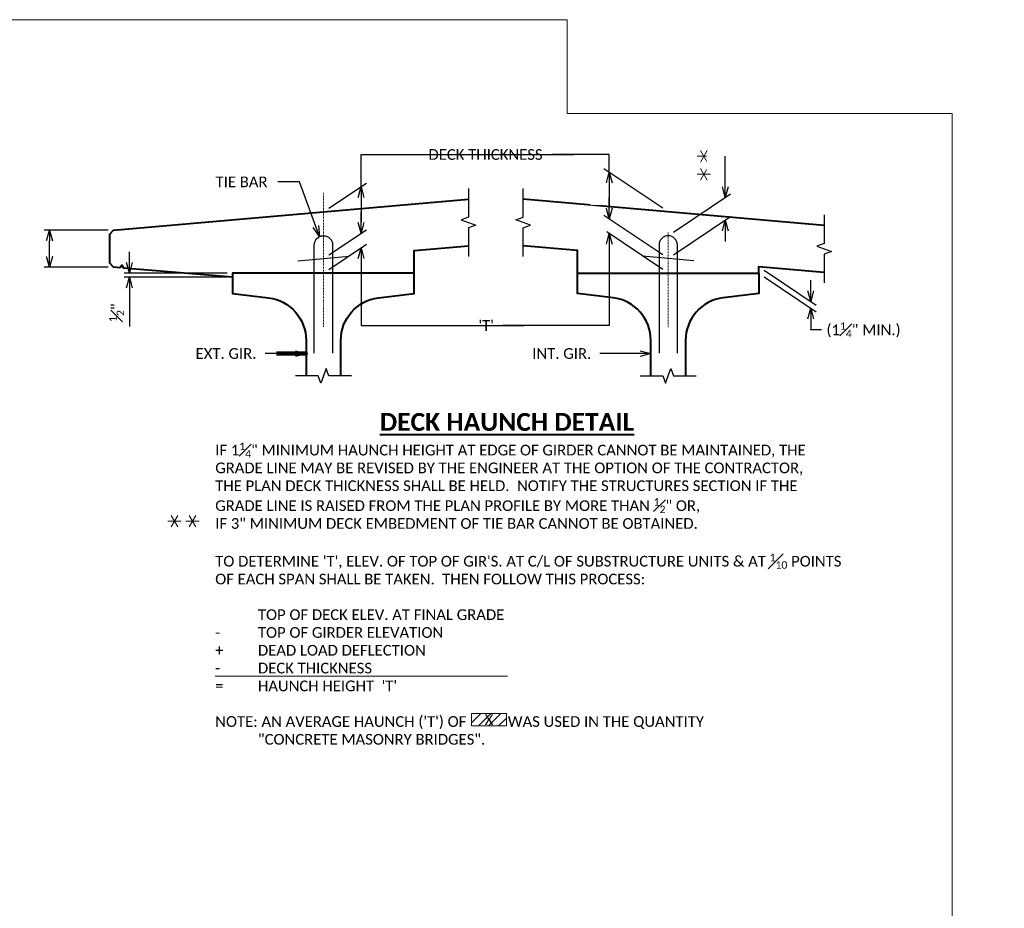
# Model space of a CAD drawing. Extents: x -388 to 987, y 70 to 322.
# Tile 16 of 16: x 516 to 654, y 197 to 322. Entities that reach past the tile are written whole.
import ezdxf
from ezdxf import colors
from ezdxf.entities.mleader import LeaderData, LeaderLine
from ezdxf.enums import TextEntityAlignment as Align
from ezdxf.math import Vec2, Vec3

# ---------------------------------------------------------------- set-up
doc = ezdxf.new("R2010")
doc.units = 0
doc.header["$MEASUREMENT"] = 0
doc.linetypes.add('Wisdot4', pattern=[0.28125, 0.125, -0.0625, 0.03125, -0.0625])
for name, color, linetype, lineweight in [('B_ANNO', 7, 'Continuous', 18), ('B_ANNO_DIM', 7, 'Continuous', 18), ('B_ANNO_SYMB', 7, 'Continuous', 18), ('B_ANNO_TEXT', 7, 'Continuous', 18), ('B_ANNO_TEXT_TITLE', 7, 'Continuous', 40), ('B_CNTR', 1, 'Wisdot4', 18), ('B_CONC_DECK', 1, 'Continuous', 40), ('B_CONC_GIRD', 50, 'Continuous', 40), ('B_DETAIL_GHOST', 253, 'Continuous', 25), ('B_REBAR', 5, 'Continuous', 25)]:
    doc.layers.add(name, color=color, linetype=linetype, lineweight=lineweight)
doc.layers.add('B_ANNO_DESIGN_NOTES', color=1, linetype='Continuous', lineweight=18, true_color=0xff0000)
doc.layers.add('B_ANNO_NOPLOT', color=47, linetype='Continuous', lineweight=18, plot=False)
doc.styles.add('Annotative', font='calibri.ttf', dxfattribs={"height": 0.0625})
doc.styles.get("Standard").update_dxf_attribs({"font": 'calibri.ttf'})
doc.styles.add('Title', font='calibrib.ttf', dxfattribs={"height": 0.125})
doc.dimstyles.new('Annotative', dxfattribs={"dimscale": 0, "dimtxt": 0.0625, "dimasz": 0.0625, "dimexe": 0.03125, "dimexo": 0.03125, "dimgap": 0.03125, "dimtad": 1, "dimdec": 3, "dimzin": 3, "dimdsep": 46, "dimlunit": 4, "dimtxsty": 'Standard', "dimblk": 'OPEN30', "dimcen": 0.03125, "dimaunit": 1, "dimadec": 0, "dimazin": 3, "dimtfac": 0.75, "dimtdec": 3, "dimtofl": 0, "dimtmove": 0, "dimatfit": 3, "dimldrblk": 'OPEN30', "dimfxl": 1, "dimtfill": 1, "dimfrac": 1, "dimtolj": 1, "dimtzin": 0, "dimarcsym": 0})

# ---------------------------------------------------------------- blocks, each defined once
blk = doc.blocks.new('_Open30')
at = {"color": 0, "linetype": 'ByBlock', "lineweight": -2}
for p, q in [((-1, 0.268), (0, 0)), ((0, 0), (-1, -0.268)), ((0, 0), (-1, 0))]:
    blk.add_line(p, q, dxfattribs=at)
blk = doc.blocks.new('*D105')
at = {"layer": 'B_ANNO_DIM', "color": 0, "lineweight": -2, "transparency": 16777216}
for p, q in [((351.62, 216.85), (358.89, 211.92)), ((351.62, 215.91), (358.89, 210.98)), ((358.14, 213.93), (358.14, 215.43)), ((358.14, 209.99), (358.14, 208.49)), ((358.14, 208.45), (358.14, 208.49)), ((359.64, 208.45), (358.14, 208.45))]:
    blk.add_line(p, q, dxfattribs=at)
at = {"layer": 'Defpoints', "color": 0, "transparency": 16777216}
for p in [(350.87, 217.36), (350.87, 216.42), (358.14, 212.43)]:
    blk.add_point(p, dxfattribs=at)
at = {"layer": 'B_ANNO_DIM', "color": 0, "lineweight": -2, "transparency": 16777216, "xscale": 1.5, "yscale": 1.5, "zscale": 1.5}
for p, rotation in [((358.14, 212.43), 270), ((358.14, 211.49), 90)]:
    blk.add_blockref('_Open30', p, dxfattribs=dict(at, rotation=rotation))
at = {"layer": 'B_ANNO_DIM', "color": 0, "transparency": 16777216, "insert": (365.55, 208.45), "char_height": 1.5, "attachment_point": 5, "bg_fill": 3, "box_fill_scale": 1.25, "bg_fill_color": 256, "bg_fill_true_color": 13158600, "bg_fill_transparency": 0}
blk.add_mtext('\\A1;(1{\\H0.7x;\\S1#4;}" MIN.)', dxfattribs=at)
blk = doc.blocks.new('*D48')
at = {"layer": 'B_ANNO_DIM', "color": 0, "lineweight": -2, "transparency": 16777216}
for p, q in [((259.48, 222.45), (250.5, 222.45)), ((251.25, 218.75), (251.25, 220.95)), ((259.48, 217.25), (250.5, 217.25))]:
    blk.add_line(p, q, dxfattribs=at)
at = {"layer": 'Defpoints', "color": 0, "transparency": 16777216}
for p in [(251.25, 222.45), (260.23, 222.45), (260.23, 217.25)]:
    blk.add_point(p, dxfattribs=at)
at = {"layer": 'B_ANNO_DIM', "color": 0, "lineweight": -2, "transparency": 16777216, "xscale": 1.5, "yscale": 1.5, "zscale": 1.5}
for p, rotation in [((251.25, 222.45), 90), ((251.25, 217.25), 270)]:
    blk.add_blockref('_Open30', p, dxfattribs=dict(at, rotation=rotation))
at = {"layer": 'B_ANNO_DIM', "color": 0, "transparency": 16777216, "insert": (249.75, 219.85), "char_height": 1.5, "attachment_point": 5, "rotation": 90, "bg_fill": 3, "box_fill_scale": 1.25, "bg_fill_color": 256, "bg_fill_true_color": 13158600, "bg_fill_transparency": 0}
blk.add_mtext('\\A1;{\\C1; }', dxfattribs=at)
blk = doc.blocks.new('*D60')
at = {"layer": 'B_ANNO_DIM', "color": 0, "lineweight": -2, "transparency": 16777216}
for p, q in [((262.48, 217.92), (262.48, 219.42)), ((276.22, 216.42), (261.73, 216.42)), ((276.22, 215.84), (261.73, 215.84)), ((262.48, 214.34), (262.48, 208.91))]:
    blk.add_line(p, q, dxfattribs=at)
at = {"layer": 'Defpoints', "color": 0, "transparency": 16777216}
for p in [(262.48, 215.84), (276.97, 216.42), (276.97, 215.84)]:
    blk.add_point(p, dxfattribs=at)
at = {"layer": 'B_ANNO_DIM', "color": 0, "lineweight": -2, "transparency": 16777216, "xscale": 1.5, "yscale": 1.5, "zscale": 1.5}
for p, rotation in [((262.48, 216.42), 270), ((262.48, 215.84), 90)]:
    blk.add_blockref('_Open30', p, dxfattribs=dict(at, rotation=rotation))
at = {"layer": 'B_ANNO_DIM', "color": 0, "transparency": 16777216, "insert": (260.68, 210.87), "char_height": 1.5, "attachment_point": 5, "rotation": 90, "bg_fill": 3, "box_fill_scale": 1.25, "bg_fill_color": 256, "bg_fill_true_color": 13158600, "bg_fill_transparency": 0}
blk.add_mtext('\\A1;{\\H0.7x;\\S1#2;}"', dxfattribs=at)
blk = doc.blocks.new('*D49')
at = {"layer": 'B_ANNO_DIM', "color": 0, "lineweight": -2, "transparency": 16777216}
for p, q in [((295, 223.51), (295, 225.01)), ((290.47, 218.98), (295.75, 222.52)), ((290.47, 216.93), (295.75, 220.47)), ((295, 218.46), (295, 216.96))]:
    blk.add_line(p, q, dxfattribs=at)
at = {"layer": 'Defpoints', "color": 0, "transparency": 16777216}
for p in [(295, 222.01), (289.72, 218.47), (289.72, 216.42)]:
    blk.add_point(p, dxfattribs=at)
at = {"layer": 'B_ANNO_DIM', "color": 0, "lineweight": -2, "transparency": 16777216, "xscale": 1.5, "yscale": 1.5, "zscale": 1.5}
for p, rotation in [((295, 222.01), 270), ((295, 219.96), 90)]:
    blk.add_blockref('_Open30', p, dxfattribs=dict(at, rotation=rotation))
at = {"layer": 'B_ANNO_DIM', "color": 0, "transparency": 16777216, "insert": (293.5, 220.99), "char_height": 1.5, "attachment_point": 5, "rotation": 90, "bg_fill": 3, "box_fill_scale": 1.25, "bg_fill_color": 256, "bg_fill_true_color": 13158600, "bg_fill_transparency": 0}
blk.add_mtext('\\A1;{\\C1; }', dxfattribs=at)
blk = doc.blocks.new('*D61')
at = {"layer": 'B_ANNO_DIM', "color": 0, "lineweight": -2, "transparency": 16777216}
for p, q in [((290.47, 225.53), (295.75, 229.07)), ((295, 227.06), (295, 223.51)), ((290.47, 218.98), (295.75, 222.52))]:
    blk.add_line(p, q, dxfattribs=at)
at = {"layer": 'Defpoints', "color": 0, "transparency": 16777216}
for p in [(289.72, 225.02), (295, 222.01), (289.72, 218.47)]:
    blk.add_point(p, dxfattribs=at)
at = {"layer": 'B_ANNO_DIM', "color": 0, "lineweight": -2, "transparency": 16777216, "xscale": 1.5, "yscale": 1.5, "zscale": 1.5}
for p, rotation in [((295, 228.56), 90), ((295, 222.01), 270)]:
    blk.add_blockref('_Open30', p, dxfattribs=dict(at, rotation=rotation))
at = {"layer": 'B_ANNO_DIM', "color": 0, "transparency": 16777216, "insert": (293.5, 227.11), "char_height": 1.5, "attachment_point": 5, "rotation": 90}
blk.add_mtext('\\A1;{\\C1; }', dxfattribs=at)
blk = doc.blocks.new('*D50')
at = {"layer": 'B_ANNO_DIM', "color": 0, "lineweight": -2, "transparency": 16777216}
for p, q in [((337.37, 225.53), (329.09, 231.08)), ((329.84, 229.08), (329.84, 225.52)), ((337.37, 218.98), (329.09, 224.53))]:
    blk.add_line(p, q, dxfattribs=at)
at = {"layer": 'Defpoints', "color": 0, "transparency": 16777216}
for p in [(329.84, 224.02), (338.12, 225.02), (338.12, 218.47)]:
    blk.add_point(p, dxfattribs=at)
at = {"layer": 'B_ANNO_DIM', "color": 0, "lineweight": -2, "transparency": 16777216, "xscale": 1.5, "yscale": 1.5, "zscale": 1.5}
for p, rotation in [((329.84, 230.58), 90), ((329.84, 224.02), 270)]:
    blk.add_blockref('_Open30', p, dxfattribs=dict(at, rotation=rotation))
at = {"layer": 'B_ANNO_DIM', "color": 0, "transparency": 16777216, "insert": (328.34, 227.11), "char_height": 1.5, "attachment_point": 5, "rotation": 90, "bg_fill": 3, "box_fill_scale": 1.25, "bg_fill_color": 256, "bg_fill_true_color": 13158600, "bg_fill_transparency": 0}
blk.add_mtext('\\A1;{\\C1; }', dxfattribs=at)
blk = doc.blocks.new('*D51')
at = {"layer": 'B_ANNO_DIM', "color": 0, "lineweight": -2, "transparency": 16777216}
for p, q in [((329.84, 225.52), (329.84, 227.02)), ((337.37, 218.98), (329.09, 224.53)), ((337.37, 216.93), (329.09, 222.48)), ((329.84, 220.47), (329.84, 218.97))]:
    blk.add_line(p, q, dxfattribs=at)
at = {"layer": 'Defpoints', "color": 0, "transparency": 16777216}
for p in [(329.84, 224.02), (338.12, 218.47), (338.12, 216.42)]:
    blk.add_point(p, dxfattribs=at)
at = {"layer": 'B_ANNO_DIM', "color": 0, "lineweight": -2, "transparency": 16777216, "xscale": 1.5, "yscale": 1.5, "zscale": 1.5}
for p, rotation in [((329.84, 224.02), 270), ((329.84, 221.97), 90)]:
    blk.add_blockref('_Open30', p, dxfattribs=dict(at, rotation=rotation))
at = {"layer": 'B_ANNO_DIM', "color": 0, "transparency": 16777216, "insert": (328.34, 223), "char_height": 1.5, "attachment_point": 5, "rotation": 90, "bg_fill": 3, "box_fill_scale": 1.25, "bg_fill_color": 256, "bg_fill_true_color": 13158600, "bg_fill_transparency": 0}
blk.add_mtext('\\A1;{\\C1; }', dxfattribs=at)
blk = doc.blocks.new('SYMBOLS')
at = {"layer": 'B_ANNO_SYMB', "color": 0, "lineweight": -2}
for p, q in [((-1.731, -0.79), (-1.262, 0.022)), ((-1.262, -0.79), (-1.731, 0.022)), ((-1.965, -0.384), (-1.028, -0.384))]:
    blk.add_line(p, q, dxfattribs=at)
blk = doc.blocks.new('*D59')
at = {"layer": 'B_ANNO_DIM', "color": 0, "lineweight": -2, "transparency": 16777216}
for p, q in [((346.14, 228.56), (346.14, 232.84)), ((338.87, 222.18), (346.89, 227.56)), ((338.87, 218.98), (346.89, 224.35)), ((346.14, 222.35), (346.14, 220.85))]:
    blk.add_line(p, q, dxfattribs=at)
at = {"layer": 'Defpoints', "color": 0, "transparency": 16777216}
for p in [(346.14, 223.85), (338.12, 221.68), (338.12, 218.47)]:
    blk.add_point(p, dxfattribs=at)
at = {"layer": 'B_ANNO_DIM', "color": 0, "lineweight": -2, "transparency": 16777216, "xscale": 1.5, "yscale": 1.5, "zscale": 1.5}
for p, rotation in [((346.14, 227.06), 270), ((346.14, 223.85), 90)]:
    blk.add_blockref('_Open30', p, dxfattribs=dict(at, rotation=rotation))
at = {"layer": 'B_ANNO_DIM', "color": 0, "transparency": 16777216, "insert": (344.64, 231.82), "char_height": 1.5, "attachment_point": 5, "rotation": 90, "bg_fill": 3, "box_fill_scale": 1.25, "bg_fill_color": 256, "bg_fill_true_color": 13158600, "bg_fill_transparency": 0}
blk.add_mtext('\\A1;{\\C1; }', dxfattribs=at)
blk = doc.blocks.new('_None')
blk = doc.blocks.new('INS_G45W_BASE2')
at = {"layer": 'B_ANNO_DESIGN_NOTES'}
h = blk.add_hatch(dxfattribs=at)
h.set_pattern_fill('ANSI31', color=256, scale=8)
h.set_pattern_definition([(45, (312.9622, 153.6437), (-0.7071, 0.7071), [])])
h.paths.add_polyline_path([(310.5192, 154.5931), (315.4052, 154.5931), (315.4052, 152.8631), (310.5192, 152.8631)])
at = {"linetype": 'Continuous', "elevation": 0.8422, "flags": 128}
for points in [[(310.0946, 228.3022), (310.0946, 224.2764), (309.0643, 223.9014), (311.1249, 223.1514), (310.0946, 222.7764), (310.0946, 218.7507)], [(317.7479, 218.7507), (317.7479, 222.7764), (318.7782, 223.1514), (316.7176, 223.9014), (317.7479, 224.2764), (317.7479, 228.3022)], [(293.6585, 202.0212), (290.471, 202.0212), (290.096, 203.0515), (289.346, 200.9909), (288.971, 202.0212), (285.7835, 202.0212)], [(334.185, 202.0212), (337.3725, 202.0212), (337.7475, 200.9909), (338.4975, 203.0515), (338.8725, 202.0212), (342.06, 202.0212)]]:
    blk.add_lwpolyline(points, dxfattribs=at)
at = {"layer": 'B_ANNO', "transparency": 33554687}
blk.add_line((274.5198, 159.8189, 0.8422), (315.5621, 159.8189, 0.8422), dxfattribs=at)
at = {"layer": 'B_ANNO_DESIGN_NOTES', "elevation": 1.6845}
blk.add_lwpolyline([(310.5192, 154.5931), (315.4052, 154.5931), (315.4052, 152.8631), (310.5192, 152.8631)], close=True, dxfattribs=at)
at = {"layer": 'B_CNTR'}
for p, q in [((289.7205, 227.7061, 0.8422), (289.7205, 208.785, 0.8422)), ((338.122, 222.124, 0.8422), (338.122, 208.785, 0.8422))]:
    blk.add_line(p, q, dxfattribs=at)
at = {"layer": 'B_CONC_DECK'}
blk.add_line((360.0034, 223.114, 0.8422), (317.7479, 226.8022, 0.8422), dxfattribs=at)
at = {"layer": 'B_CONC_DECK', "elevation": 0.8422}
for points in [[(302.4704, 216.422), (302.4704, 219.5852), (310.0946, 220.2507)], [(325.3721, 216.422), (325.3721, 219.5852), (317.7479, 220.2507)]]:
    blk.add_lwpolyline(points, dxfattribs=at)
at = {"layer": 'B_DETAIL_GHOST'}
for p, q in [((286.1205, 218.1581, 0.8422), (293.3205, 218.7865, 0.8422)), ((341.722, 218.1581, 0.8422), (334.522, 218.7865, 0.8422))]:
    blk.add_line(p, q, dxfattribs=at)
at = {"layer": 'B_ANNO_SYMB', "xscale": 2, "yscale": 2, "zscale": 2}
for p in [(346.1398, 233.5902, 0.8422), (346.1398, 231.0731, 0.8422), (271.7966, 182.3687), (274.3214, 182.3687)]:
    blk.add_blockref('SYMBOLS', p, dxfattribs=at)
at = {"layer": 'B_ANNO_TEXT', "insert": (274.5198, 192.6264, 0.8422), "char_height": 1.5, "width": 88.209653, "attachment_point": 1, "style": 'Annotative'}
blk.add_mtext('\\A1;IF 1{\\H0.7x;\\S1#4;}" MINIMUM HAUNCH HEIGHT AT EDGE OF GIRDER CANNOT BE MAINTAINED, THE\\PGRADE LINE MAY BE REVISED BY THE ENGINEER AT THE OPTION OF THE CONTRACTOR, \\PTHE PLAN DECK THICKNESS SHALL BE HELD.  NOTIFY THE STRUCTURES SECTION IF THE GRADE LINE IS RAISED FROM THE PLAN PROFILE BY MORE THAN {\\H0.7x;\\S1#2;}" OR,\\PIF 3" MINIMUM DECK EMBEDMENT OF TIE BAR CANNOT BE OBTAINED.\\P\\PTO DETERMINE \'T\', ELEV. OF TOP OF GIR\'S. AT C/L OF SUBSTRUCTURE UNITS & AT {\\H0.7x;\\S1#10;} POINTS OF EACH SPAN SHALL BE TAKEN.  THEN FOLLOW THIS PROCESS:\\P\\P^ITOP OF DECK ELEV. AT FINAL GRADE\\P-^ITOP OF GIRDER ELEVATION\\P+^IDEAD LOAD DEFLECTION\\P-^IDECK THICKNESS{\\L            }\\P=^IHAUNCH HEIGHT  \'T\'{\\O\\P}\\PNOTE: AN AVERAGE HAUNCH (\'T\') OF           WAS USED IN THE QUANTITY\\P^I"CONCRETE MASONRY BRIDGES". {\\L                                                                     }', dxfattribs=at)
at = {"layer": 'B_ANNO_TEXT', "style": 'Annotative'}
blk.add_attdef('HAU', text='', height=1.5, dxfattribs=at).set_placement((312.9622, 153.7281, 1.6845), align=Align.MIDDLE_CENTER)
at = {"layer": 'B_ANNO_TEXT_TITLE', "insert": (315.4974, 194.2531, 0.8422), "char_height": 2.500126, "attachment_point": 8, "line_spacing_factor": 0.8, "style": 'Title'}
blk.add_mtext('{\\LDECK HAUNCH DETAIL}', dxfattribs=at)
at = {"layer": 'B_ANNO_DIM'}
dim = blk.add_linear_dim(base=(251.2454, 222.4496, 0.8422), p1=(260.2264, 217.2539, 0.8422), p2=(260.2264, 222.4496, 0.8422), angle=270, text='{\\C1; }', dimstyle='Annotative', dxfattribs=at)
dim.commit()
dim.dimension.update_dxf_attribs({"geometry": '*D48', "text_midpoint": (249.7454, 219.8517, 0.8422)})
dim = blk.add_linear_dim(base=(358.1423, 212.4294, 0.8422), p1=(350.8718, 216.422, 0.8422), p2=(350.8718, 217.3595, 0.8422), angle=90, text='(1{\\H0.7x;\\S1#4;}" MIN.)', dimstyle='Annotative', dxfattribs=at)
dim.commit()
dim.dimension.update_dxf_attribs({"geometry": '*D105', "text_midpoint": (360.234, 208.4451, 0.8422), "dimtype": 128, "text_rotation": 180})
blk.add_leader([(287.2835, 205.1281, 0.8422), (283.1288, 205.1281, 0.8422)], dimstyle='Annotative', override={"dimscale": 0, "dimtxt": 0.0625, "dimasz": 0.0625, "dimgap": 0.75, "dimtad": 1, "dimtxsty": 'Annotative', "dimclrd": 0, "dimldrblk": 'Open30', "dimlwd": 65534}, dxfattribs=at)
ml = blk.add_multileader_mtext('Standard', dxfattribs=at)
ml.set_content('EXT. GIR.', color=256)
ml.set_leader_properties()
ml.set_arrow_properties(name='OPEN30')
ml.build(insert=Vec2(0, 0))
ml.multileader.update_dxf_attribs({"dogleg_length": 0.125, "arrow_head_size": 1.5, "scale": 24})
ctx = ml.context
ctx.base_point, ctx.scale, ctx.char_height, ctx.arrow_head_size, ctx.landing_gap_size, ctx.plane_origin = Vec3(270.2678, 205.1281, 0.8422), 24, 1.5, 1.5, 1.5, Vec3(287.2835, 205.1281, 0.8422)
notes = []
notes.append((ctx, [(0, (1, 1, 0), (283.1288, 205.1281, 0.8422), (-1, 0), 1.6052, [(0, [(287.2835, 205.1281, 0.8422)], 0, [])])]))
ctx.mtext.insert, ctx.mtext.flow_direction = Vec3(271.7678, 205.8885, 0.8422), 5
ml = blk.add_multileader_mtext('Standard', dxfattribs=at)
ml.set_content('INT. GIR.', color=256)
ml.set_leader_properties()
ml.set_arrow_properties(name='OPEN30')
ml.build(insert=Vec2(0, 0))
ml.multileader.update_dxf_attribs({"dogleg_length": 0.125, "arrow_head_size": 1.5, "scale": 24})
ctx = ml.context
ctx.base_point, ctx.scale, ctx.char_height, ctx.arrow_head_size, ctx.landing_gap_size, ctx.plane_origin = Vec3(317.5341, 205.1281, 0.8422), 24, 1.5, 1.5, 1.5, Vec3(335.685, 205.1281, 0.8422)
notes.append((ctx, [(0, (1, 1, 0), (331.5302, 205.1281, 0.8422), (-1, 0), 3, [(0, [(335.685, 205.1281, 0.8422)], 0, [])])]))
ctx.mtext.insert, ctx.mtext.flow_direction = Vec3(319.0341, 205.8885, 0.8422), 5
ml = blk.add_multileader_mtext('Standard', dxfattribs=at)
ml.set_content('ALL PATTERNS ARE SYM. ABOUT C/L GIRDER', color=256)
ml.set_leader_properties()
ml.set_arrow_properties(name='OPEN30')
ml.build(insert=Vec2(0, 0))
ml.multileader.update_dxf_attribs({"text_right_attachment_type": 3, "dogleg_length": 0.125, "arrow_head_size": 1.5, "scale": 24})
ctx = ml.context
ctx.base_point, ctx.scale, ctx.char_height, ctx.arrow_head_size, ctx.landing_gap_size, ctx.plane_origin = Vec3(156.1932, 188.6628, 0.8422), 24, 1.5, 1.5, 1.5, Vec3(189.5439, 185.9517, 0.8422)
ctx.right_attachment = 3
notes.append((ctx, [(0, (1, 1, 0), (183.815, 185.9517, 0.8422), (-1, 0), 1.2818, [(0, [(189.5439, 185.9517, 0.8422)], 0, [])])]))
ctx.mtext.insert, ctx.mtext.width, ctx.mtext.flow_direction = Vec3(157.6932, 189.5749, 0.8422), 23.354178, 5
for ctx, leaders in notes:
    for number, flags, end, landing, length, lines in leaders:
        leader = LeaderData()
        leader.index, (leader.has_last_leader_line, leader.has_dogleg_vector, leader.attachment_direction) = number, flags
        leader.last_leader_point, leader.dogleg_vector, leader.dogleg_length = Vec3(end), Vec3(landing), length
        for number, points, colour, breaks in lines:
            line = LeaderLine()
            line.index, line.vertices, line.color, line.breaks = number, Vec3.list(points), colors.encode_raw_color(colour), breaks
            leader.lines.append(line)
        ctx.leaders.append(leader)
at = {"linetype": 'Continuous', "elevation": 0.8422, "flags": 128}
blk.add_lwpolyline([(360.0034, 224.614), (360.0034, 220.5882), (358.9731, 220.2132), (361.0337, 219.4632), (360.0034, 219.0882), (360.0034, 215.0624)], dxfattribs=at)
at = {"layer": 'B_CONC_DECK', "elevation": 0.8422}
blk.add_lwpolyline([(350.8718, 216.422), (350.8718, 217.3595), (360.0034, 216.5624)], dxfattribs=at)
at = {"layer": 'B_ANNO_DIM'}
dim = blk.add_linear_dim(base=(329.8441, 224.0248, 0.8422), p1=(338.122, 225.0239, 0.8422), p2=(338.122, 218.4723, 0.8422), angle=270, text='{\\C1; }', dimstyle='Annotative', dxfattribs=at)
dim.commit()
dim.dimension.update_dxf_attribs({"geometry": '*D50', "text_midpoint": (329.8441, 227.1108, 0.8422), "dimtype": 128})
for base, p1, p2, angle, text, picture, middle in [((294.9984, 222.0125, 0.8422), (289.7205, 216.422, 0.8422), (289.7205, 218.4723, 0.8422), 90, '{\\C1; }', '*D49', (293.4984, 220.9873, 0.8422)), ((262.4817, 215.8438, 0.8422), (276.9707, 216.422, 0.8422), (276.9707, 215.8438, 0.8422), 270, '{\\H0.7x;\\S1#2;}"', '*D60', (260.6752, 210.8747, 0.8422))]:
    dim = blk.add_linear_dim(base=base, p1=p1, p2=p2, angle=angle, text=text, dimstyle='Annotative', dxfattribs=at)
    dim.commit()
    dim.dimension.update_dxf_attribs({"geometry": picture, "text_midpoint": middle})
at = {"layer": 'B_CONC_DECK', "elevation": 0.8422}
blk.add_lwpolyline([(276.9707, 215.8438), (261.6979, 217.1234), (261.4632, 217.5464), (261.1114, 217.1751), (260.2264, 217.2539), (259.7314, 217.8201), (259.7314, 221.8893), (260.2264, 222.4496), (310.0946, 226.8022)], dxfattribs=at)
at = {"layer": 'B_CONC_GIRD', "elevation": 0.8422}
blk.add_lwpolyline([(292.1585, 202.0212), (292.1585, 206.972, -0.37978412), (297.4267, 212.9436), (302.4704, 213.5626), (302.4704, 216.422), (276.9707, 216.422), (276.9707, 213.5626), (282.0144, 212.9436, -0.37965867), (287.2835, 206.972), (287.2835, 202.0212)], format="xyb", dxfattribs=at)
at = {"layer": 'B_REBAR', "elevation": 0.8422}
blk.add_lwpolyline([(288.4353, 205.172), (288.4353, 220.3928, -1), (291.0057, 220.3928), (291.0057, 205.172)], format="xyb", dxfattribs=at)
at = {"layer": 'B_ANNO_DIM'}
dim = blk.add_linear_dim(base=(294.9984, 222.0125, 0.8422), p1=(289.7205, 225.0239, 0.8422), p2=(289.7205, 218.4723, 0.8422), angle=270, text='{\\C1; }', dimstyle='Annotative', override={"dimtfill": 0}, dxfattribs=at)
dim.commit()
dim.dimension.update_dxf_attribs({"geometry": '*D61', "text_midpoint": (294.9984, 227.1108, 0.8422), "dimtype": 128})
dim = blk.add_linear_dim(base=(329.8441, 224.0248, 0.8422), p1=(338.122, 216.422, 0.8422), p2=(338.122, 218.4723, 0.8422), angle=90, text='{\\C1; }', dimstyle='Annotative', dxfattribs=at)
dim.commit()
dim.dimension.update_dxf_attribs({"geometry": '*D51', "text_midpoint": (328.3441, 222.9996, 0.8422)})
ml = blk.add_multileader_mtext('Standard', dxfattribs=at)
ml.set_content('DECK THICKNESS', color=256)
ml.set_leader_properties()
ml.set_arrow_properties(name='NONE')
ml.build(insert=Vec2(0, 0))
ml.multileader.update_dxf_attribs({"dogleg_length": 0.125, "arrow_head_size": 1.5, "scale": 24})
ctx = ml.context
ctx.base_point, ctx.scale, ctx.char_height, ctx.arrow_head_size, ctx.landing_gap_size, ctx.plane_origin = Vec3(302.9695, 233.0679, 0.8422), 24, 1.5, 1.5, 1.5, Vec3(290.0273, 228.5641, 0.8422)
notes = []
notes.append((ctx, [(1, (1, 1, 0), (324.873, 233.0679, 0.8422), (-1, 0), 3, [(0, [(294.9984, 228.5641, 0.8422), (294.9984, 233.0679, 0.8422)], 0, []), (1, [(329.8441, 230.5764, 0.8422), (329.8441, 233.0679, 0.8422), (324.873, 233.0679, 0.8422)], 0, [])])]))
ctx.mtext.insert, ctx.mtext.flow_direction = Vec3(304.4695, 233.8288, 0.8422), 5
ml = blk.add_multileader_mtext('Standard', dxfattribs=at)
ml.set_content('TIE BAR', color=256)
ml.set_leader_properties()
ml.set_arrow_properties(name='OPEN30')
ml.build(insert=Vec2(0, 0))
ml.multileader.update_dxf_attribs({"dogleg_length": 0.125, "arrow_head_size": 1.5, "scale": 24})
ctx = ml.context
ctx.base_point, ctx.scale, ctx.char_height, ctx.arrow_head_size, ctx.landing_gap_size, ctx.plane_origin = Vec3(273.0709, 229.2325, 0.8422), 24, 1.5, 1.5, 1.5, Vec3(289.169, 221.5536, 0.8422)
notes.append((ctx, [(0, (1, 1, 0), (286.3355, 229.2325, 0.8422), (-1, 0), 3, [(0, [(289.169, 221.5536, 0.8422)], 0, [])])]))
ctx.mtext.insert, ctx.mtext.flow_direction = Vec3(274.5709, 229.986, 0.8422), 5
for ctx, leaders in notes:
    for number, flags, end, landing, length, lines in leaders:
        leader = LeaderData()
        leader.index, (leader.has_last_leader_line, leader.has_dogleg_vector, leader.attachment_direction) = number, flags
        leader.last_leader_point, leader.dogleg_vector, leader.dogleg_length = Vec3(end), Vec3(landing), length
        for number, points, colour, breaks in lines:
            line = LeaderLine()
            line.index, line.vertices, line.color, line.breaks = number, Vec3.list(points), colors.encode_raw_color(colour), breaks
            leader.lines.append(line)
        ctx.leaders.append(leader)
at = {"layer": 'B_ANNO_NOPLOT', "flags": 128}
blk.add_lwpolyline([(0, 252), (323.9277, 252), (323.9277, 238.8552), (378, 238.8552), (378, 40.4996), (316.5708, 40.4996), (316.5708, 0), (0, 0), (0, 252)], dxfattribs=at)
at = {"layer": 'B_CONC_GIRD', "elevation": 0.8422}
blk.add_lwpolyline([(335.685, 202.0212), (335.685, 206.972, 0.37965867), (330.4158, 212.9436), (325.3721, 213.5626), (325.3721, 216.422), (350.8718, 216.422), (350.8718, 213.5626), (345.8281, 212.9436, 0.37978412), (340.56, 206.972), (340.56, 202.0212)], format="xyb", dxfattribs=at)
at = {"layer": 'B_REBAR', "elevation": 0.8422}
blk.add_lwpolyline([(339.4072, 205.172), (339.4072, 220.3928, 1), (336.8368, 220.3928), (336.8368, 205.172)], format="xyb", dxfattribs=at)
at = {"layer": 'B_ANNO_DIM'}
ml = blk.add_multileader_mtext('Standard', dxfattribs=at)
ml.set_content("'T'", color=256)
ml.set_leader_properties()
ml.set_arrow_properties(name='NONE')
ml.build(insert=Vec2(0, 0))
ml.multileader.update_dxf_attribs({"dogleg_length": 0.125, "arrow_head_size": 1.5, "scale": 24})
ctx = ml.context
ctx.base_point, ctx.scale, ctx.char_height, ctx.arrow_head_size, ctx.landing_gap_size, ctx.plane_origin = Vec3(309.9843, 209.0671, 0.8422), 24, 1.5, 1.5, 1.5, Vec3(297.0421, 213.5709, 0.8422)
notes = []
notes.append((ctx, [(1, (1, 1, 0), (317.8582, 209.0671, 0.8422), (-1, 0), 3, [(0, [(294.9984, 216.9622, 0.8422), (294.9984, 209.0671, 0.8422)], 0, []), (1, [(329.8441, 218.9744, 0.8422), (329.8441, 209.0671, 0.8422)], 0, [])])]))
ctx.mtext.insert, ctx.mtext.flow_direction = Vec3(311.4843, 209.8206, 0.8422), 5
for ctx, leaders in notes:
    for number, flags, end, landing, length, lines in leaders:
        leader = LeaderData()
        leader.index, (leader.has_last_leader_line, leader.has_dogleg_vector, leader.attachment_direction) = number, flags
        leader.last_leader_point, leader.dogleg_vector, leader.dogleg_length = Vec3(end), Vec3(landing), length
        for number, points, colour, breaks in lines:
            line = LeaderLine()
            line.index, line.vertices, line.color, line.breaks = number, Vec3.list(points), colors.encode_raw_color(colour), breaks
            leader.lines.append(line)
        ctx.leaders.append(leader)
dim = blk.add_linear_dim(base=(346.1398, 223.8503, 0.8422), p1=(338.122, 221.678, 0.8422), p2=(338.122, 218.4723, 0.8422), angle=90, text='{\\C1; }', dimstyle='Annotative', dxfattribs=at)
dim.commit()
dim.dimension.update_dxf_attribs({"geometry": '*D59', "text_midpoint": (346.1398, 231.8231, 0.8422), "dimtype": 128})

msp = doc.modelspace()

# ---------------------------------------------------------------- block references
msp.add_blockref('INS_G45W_BASE2', (268.69, 70.01, -0.84)).add_auto_attribs({'HAU': 'X'})

doc.saveas('drawing.dxf')
